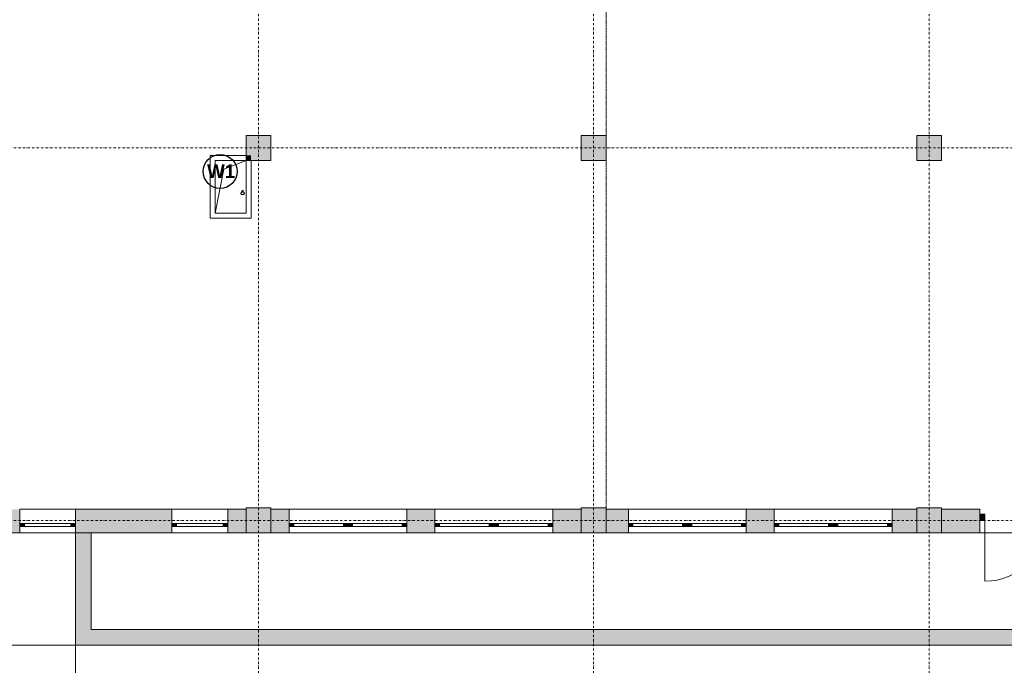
# Model space of a CAD drawing. Header units: centimetres. Extents: x -1589 to 108054, y -205274 to 31709.
# Tile 135 of 256: x 1534 to 3120, y 20163 to 21203. Entities that reach past the tile are written whole.
import ezdxf

# ---------------------------------------------------------------- set-up
doc = ezdxf.new("R2010")
doc.units = ezdxf.units.CM
doc.header["$LTSCALE"] = 0.01
doc.header["$MEASUREMENT"] = 0
for name, pattern in [('Krawędzie ukryte', [27, 20, -7]), ('Kropki i Kreski', [72, 36, -18, 0, -18]), ('Wipeout_Contour', [100, 0, -100])]:
    doc.linetypes.add(name, pattern=pattern)
for name, color, linetype in [('0_Teren', 7, 'Continuous'), ('2_stropy.ISTN', 7, 'Continuous'), ('2_słupy.ISTN', 7, 'Continuous'), ('2_umeblowanie.ISTN', 7, 'Continuous'), ('2_ściany zewnętrzne.ISTN', 7, 'Continuous'), ('3_linii 2D .K_IR', 7, 'Continuous'), ('4_osie.ISTN', 7, 'Continuous')]:
    doc.layers.add(name, color=color, linetype=linetype)
doc.layers.add('Parter Budynek 1__Opis', color=8, linetype='Continuous', lineweight=5)
doc.layers.add('PODKŁAD', color=8, linetype='Continuous', lineweight=5)
doc.linetypes.add('ZIGZAG', pattern='A,0.0001,-0.2,[131,ltypeshp.shx,S=0.2,R=0,X=-0.2,Y=0],-0.4,[131,ltypeshp.shx,S=0.2,R=180,X=0.2,Y=0],-0.2', length=0.8001)

msp = doc.modelspace()

# ---------------------------------------------------------------- hatches: boundary and pattern name
at = {"layer": '2_ściany zewnętrzne.ISTN', "linetype": 'Continuous', "lineweight": 5}
for points in [[(1398.63417, 20414.47927), (1398.63417, 20376.47927), (1533.63417, 20376.47927), (1533.63417, 20414.47927)], [(1623.63417, 20376.47927), (1778.89403, 20376.47927), (1778.89403, 20414.47927), (1623.63417, 20414.47927)], [(1868.89402, 20376.47927), (1898.63418, 20376.47927), (1898.63418, 20414.47927), (1868.89402, 20414.47927)], [(1938.63417, 20376.47927), (1967.74216, 20376.47927), (1967.74216, 20414.47927), (1938.63417, 20414.47928)], [(2157.74216, 20376.47927), (2202.82766, 20376.47927), (2202.82766, 20414.47927), (2157.74216, 20414.47927)], [(2392.82767, 20376.47927), (2438.63418, 20376.47927), (2438.63418, 20414.47928), (2392.82767, 20414.47927)], [(2478.63418, 20414.47928), (2478.63418, 20376.47927), (2514.54496, 20376.47927), (2514.54496, 20414.47927)], [(2704.54496, 20376.47927), (2749.63046, 20376.47927), (2749.63046, 20414.47928), (2704.54496, 20414.47927)], [(2939.63047, 20376.47927), (2979.33141, 20376.47927), (2979.33141, 20414.47928), (2939.63047, 20414.47928)], [(3019.3314, 20414.47928), (3019.3314, 20376.47927), (3081.08393, 20376.47927), (3081.08393, 20414.47927)], [(1533.63417, 20386.47927), (1541.13417, 20386.47927), (1541.13417, 20391.47927), (1533.63417, 20391.47927)], [(1623.63417, 20391.47927), (1616.13417, 20391.47927), (1616.13417, 20386.47927), (1623.63417, 20386.47927)], [(1778.89403, 20386.47927), (1786.39403, 20386.47927), (1786.39403, 20391.47927), (1778.89403, 20391.47927)], [(1868.89403, 20391.47927), (1861.39403, 20391.47927), (1861.39403, 20386.47927), (1868.89403, 20386.47927)], [(1967.74216, 20391.47927), (1967.74216, 20386.47927), (1975.24216, 20386.47927), (1975.24216, 20391.47927)], [(2062.74216, 20386.47927), (2062.74216, 20391.47927), (2055.24216, 20391.47927), (2055.24216, 20386.47927)], [(2062.74216, 20391.47927), (2062.74216, 20386.47927), (2070.24216, 20386.47927), (2070.24216, 20391.47927)], [(2157.74216, 20386.47927), (2157.74216, 20391.47927), (2150.24216, 20391.47927), (2150.24216, 20386.47927)], [(2202.82766, 20391.47927), (2202.82766, 20386.47927), (2210.32766, 20386.47927), (2210.32766, 20391.47927)], [(2297.82766, 20386.47927), (2297.82766, 20391.47927), (2290.32766, 20391.47927), (2290.32766, 20386.47927)], [(2297.82766, 20391.47927), (2297.82766, 20386.47927), (2305.32766, 20386.47927), (2305.32766, 20391.47927)], [(2392.82766, 20386.47927), (2392.82766, 20391.47927), (2385.32766, 20391.47927), (2385.32766, 20386.47927)], [(2514.54496, 20391.47927), (2514.54496, 20386.47927), (2522.04496, 20386.47927), (2522.04496, 20391.47927)], [(2609.54496, 20386.47927), (2609.54496, 20391.47927), (2602.04496, 20391.47927), (2602.04496, 20386.47927)], [(2609.54496, 20391.47927), (2609.54496, 20386.47927), (2617.04496, 20386.47927), (2617.04496, 20391.47927)], [(2704.54496, 20386.47927), (2704.54496, 20391.47927), (2697.04496, 20391.47927), (2697.04496, 20386.47927)], [(2749.63047, 20391.47927), (2749.63047, 20386.47927), (2757.13047, 20386.47927), (2757.13047, 20391.47927)], [(2844.63047, 20386.47927), (2844.63047, 20391.47927), (2837.13047, 20391.47927), (2837.13047, 20386.47927)], [(2844.63047, 20391.47927), (2844.63047, 20386.47927), (2852.13047, 20386.47927), (2852.13047, 20391.47927)], [(2939.63047, 20386.47927), (2939.63047, 20391.47927), (2932.13047, 20391.47927), (2932.13047, 20386.47927)], [(3081.08393, 20396.47927), (3089.08393, 20396.47927), (3089.08393, 20406.47927), (3081.08393, 20406.47927)], [(1648.63417, 20220.47927), (1648.63417, 20376.47927), (1623.63417, 20376.47927), (1623.63417, 20220.47927)], [(1648.63417, 20220.47927), (1623.63417, 20220.47927), (1623.63417, 20195.47927)], [(1648.63417, 20220.47927), (1623.63417, 20195.47927), (1648.63417, 20195.47927)], [(1648.63417, 20195.47927), (2867.63717, 20195.47927), (2867.63717, 20220.47927), (1648.63417, 20220.47927)], [(2867.63717, 20195.47927), (3424.93197, 20195.47927), (3424.93197, 20220.47927), (2867.63717, 20220.47927)]]:
    msp.add_hatch(color=8, dxfattribs=at).paths.add_polyline_path(points)

# ---------------------------------------------------------------- linework, layer by layer
at = {"layer": '0_Teren', "color": 8, "linetype": 'Continuous', "lineweight": 5, "flags": 128}
for points in [[(790.56276, 20376.47927), (1623.63417, 20376.47927)], [(1623.63417, 20376.47927), (1623.63417, 20195.47927)], [(795.38545, 20195.47927), (1623.63417, 20195.47927)], [(1623.63417, 20195.47927), (795.38545, 20195.47927)], [(795.38557, 20195.47462), (1623.63417, 20195.47462)], [(1623.63222, 19088.73512), (1623.63222, 20195.47927)], [(1623.63222, 20195.47927), (3424.93003, 20195.47927), (3558.63221, 20195.47927)], [(1623.63417, 20195.47927), (1623.63417, 19088.73512)], [(1623.63417, 20195.47927), (1623.63417, 20195.47462)]]:
    msp.add_lwpolyline(points, dxfattribs=at)
at = {"layer": '2_stropy.ISTN', "color": 8, "linetype": 'Continuous', "lineweight": 5, "flags": 128}
msp.add_lwpolyline([(1648.6195, 20376.47927), (1648.63417, 20220.47927), (3224.93197, 20220.47927), (3224.93197, 20376.47927)], close=True, dxfattribs=at)
at = {"layer": '2_ściany zewnętrzne.ISTN', "color": 8, "linetype": 'Continuous', "lineweight": 5}
for p, q in [((1533.63417, 20391.47927), (1533.63417, 20414.47927)), ((1533.63417, 20414.47927), (1623.63417, 20414.47927)), ((1533.63417, 20391.47927), (1533.63417, 20414.47927)), ((1623.63417, 20391.47927), (1623.63417, 20414.47927)), ((1623.63417, 20391.47927), (1623.63417, 20414.47927)), ((1778.89403, 20391.47927), (1778.89403, 20414.47927)), ((1778.89403, 20414.47927), (1868.89403, 20414.47927)), ((1778.89403, 20391.47927), (1778.89403, 20414.47927)), ((1868.89403, 20391.47927), (1868.89403, 20414.47927)), ((1868.89403, 20391.47927), (1868.89403, 20414.47927)), ((1967.74216, 20391.47927), (1967.74216, 20414.47927)), ((2157.74216, 20414.47927), (1967.74216, 20414.47927)), ((1967.74216, 20391.47927), (1967.74216, 20414.47927)), ((2157.74216, 20391.47927), (2157.74216, 20414.47927)), ((2157.74216, 20391.47927), (2157.74216, 20414.47927)), ((2202.82766, 20391.47927), (2202.82766, 20414.47927)), ((2392.82766, 20414.47927), (2202.82766, 20414.47927)), ((2202.82766, 20391.47927), (2202.82766, 20414.47927)), ((2392.82766, 20391.47927), (2392.82766, 20414.47927)), ((2392.82766, 20391.47927), (2392.82766, 20414.47927)), ((2514.54496, 20391.47927), (2514.54496, 20414.47927)), ((2704.54496, 20414.47927), (2514.54496, 20414.47927)), ((2514.54496, 20391.47927), (2514.54496, 20414.47927)), ((2704.54496, 20391.47927), (2704.54496, 20414.47927)), ((2704.54496, 20391.47927), (2704.54496, 20414.47927)), ((2749.63047, 20391.47927), (2749.63047, 20414.47927)), ((2939.63047, 20414.47927), (2749.63047, 20414.47927)), ((2749.63047, 20391.47927), (2749.63047, 20414.47927)), ((2939.63047, 20391.47927), (2939.63047, 20414.47927)), ((2939.63047, 20391.47927), (2939.63047, 20414.47927)), ((3081.08393, 20406.47927), (3081.08393, 20414.47927)), ((3081.08393, 20406.47927), (3081.08393, 20414.47927)), ((1533.63417, 20386.47927), (1533.63417, 20391.47927)), ((1541.13417, 20391.47927), (1533.63417, 20391.47927)), ((1533.63417, 20386.47927), (1533.63417, 20391.47927)), ((1533.63417, 20386.47927), (1533.63417, 20391.47927)), ((1541.13417, 20386.47927), (1541.13417, 20391.47927)), ((1616.13417, 20391.47927), (1541.13417, 20391.47927)), ((1623.63417, 20391.47927), (1616.13417, 20391.47927)), ((1616.13417, 20391.47927), (1616.13417, 20386.47927)), ((1623.63417, 20386.47927), (1623.63417, 20391.47927)), ((1623.63417, 20386.47927), (1623.63417, 20391.47927)), ((1623.63417, 20386.47927), (1623.63417, 20391.47927)), ((1778.89403, 20386.47927), (1778.89403, 20391.47927)), ((1786.39403, 20391.47927), (1778.89403, 20391.47927)), ((1778.89403, 20386.47927), (1778.89403, 20391.47927)), ((1778.89403, 20386.47927), (1778.89403, 20391.47927)), ((1786.39403, 20386.47927), (1786.39403, 20391.47927)), ((1861.39403, 20391.47927), (1786.39403, 20391.47927)), ((1868.89403, 20391.47927), (1861.39403, 20391.47927)), ((1861.39403, 20391.47927), (1861.39403, 20386.47927)), ((1868.89403, 20386.47927), (1868.89403, 20391.47927)), ((1868.89403, 20386.47927), (1868.89403, 20391.47927)), ((1868.89403, 20386.47927), (1868.89403, 20391.47927)), ((1967.74216, 20386.47927), (1967.74216, 20391.47927)), ((1967.74216, 20391.47927), (1975.24216, 20391.47927)), ((1967.74216, 20386.47927), (1967.74216, 20391.47927)), ((1967.74216, 20386.47927), (1967.74216, 20391.47927)), ((1975.24216, 20391.47927), (1975.24216, 20386.47927)), ((1975.24216, 20391.47927), (2055.24216, 20391.47927)), ((2055.24216, 20386.47927), (2055.24216, 20391.47927)), ((2055.24216, 20391.47927), (2062.74216, 20391.47927)), ((2062.74216, 20391.47927), (2070.24216, 20391.47927)), ((2070.24216, 20391.47927), (2070.24216, 20386.47927)), ((2070.24216, 20391.47927), (2150.24216, 20391.47927)), ((2150.24216, 20386.47927), (2150.24216, 20391.47927)), ((2150.24216, 20391.47927), (2157.74216, 20391.47927)), ((2157.74216, 20386.47927), (2157.74216, 20391.47927)), ((2157.74216, 20386.47927), (2157.74216, 20391.47927)), ((2157.74216, 20386.47927), (2157.74216, 20391.47927)), ((2202.82766, 20386.47927), (2202.82766, 20391.47927)), ((2202.82766, 20391.47927), (2210.32766, 20391.47927)), ((2202.82766, 20386.47927), (2202.82766, 20391.47927)), ((2202.82766, 20386.47927), (2202.82766, 20391.47927)), ((2210.32766, 20391.47927), (2210.32766, 20386.47927)), ((2210.32766, 20391.47927), (2290.32766, 20391.47927)), ((2290.32766, 20386.47927), (2290.32766, 20391.47927)), ((2290.32766, 20391.47927), (2297.82766, 20391.47927)), ((2297.82766, 20391.47927), (2305.32766, 20391.47927)), ((2305.32766, 20391.47927), (2305.32766, 20386.47927)), ((2305.32766, 20391.47927), (2385.32766, 20391.47927)), ((2385.32766, 20386.47927), (2385.32766, 20391.47927)), ((2385.32766, 20391.47927), (2392.82766, 20391.47927)), ((2392.82766, 20386.47927), (2392.82766, 20391.47927)), ((2392.82766, 20386.47927), (2392.82766, 20391.47927)), ((2392.82766, 20386.47927), (2392.82766, 20391.47927)), ((2514.54496, 20386.47927), (2514.54496, 20391.47927)), ((2514.54496, 20391.47927), (2522.04496, 20391.47927)), ((2514.54496, 20386.47927), (2514.54496, 20391.47927)), ((2514.54496, 20386.47927), (2514.54496, 20391.47927)), ((2522.04496, 20391.47927), (2522.04496, 20386.47927)), ((2522.04496, 20391.47927), (2602.04496, 20391.47927)), ((2602.04496, 20386.47927), (2602.04496, 20391.47927)), ((2602.04496, 20391.47927), (2609.54496, 20391.47927)), ((2609.54496, 20391.47927), (2617.04496, 20391.47927)), ((2617.04496, 20391.47927), (2617.04496, 20386.47927)), ((2617.04496, 20391.47927), (2697.04496, 20391.47927)), ((2697.04496, 20386.47927), (2697.04496, 20391.47927)), ((2697.04496, 20391.47927), (2704.54496, 20391.47927)), ((2704.54496, 20386.47927), (2704.54496, 20391.47927)), ((2704.54496, 20386.47927), (2704.54496, 20391.47927)), ((2704.54496, 20386.47927), (2704.54496, 20391.47927)), ((2749.63047, 20386.47927), (2749.63047, 20391.47927)), ((2749.63047, 20391.47927), (2757.13047, 20391.47927)), ((2749.63047, 20386.47927), (2749.63047, 20391.47927)), ((2749.63047, 20386.47927), (2749.63047, 20391.47927)), ((2757.13047, 20391.47927), (2757.13047, 20386.47927)), ((2757.13047, 20391.47927), (2837.13047, 20391.47927)), ((2837.13047, 20386.47927), (2837.13047, 20391.47927)), ((2837.13047, 20391.47927), (2844.63047, 20391.47927)), ((2844.63047, 20391.47927), (2852.13047, 20391.47927)), ((2852.13047, 20391.47927), (2852.13047, 20386.47927)), ((2852.13047, 20391.47927), (2932.13047, 20391.47927)), ((2932.13047, 20386.47927), (2932.13047, 20391.47927)), ((2932.13047, 20391.47927), (2939.63047, 20391.47927)), ((2939.63047, 20386.47927), (2939.63047, 20391.47927)), ((2939.63047, 20386.47927), (2939.63047, 20391.47927)), ((2939.63047, 20386.47927), (2939.63047, 20391.47927)), ((3081.08393, 20396.47927), (3081.08393, 20406.47927)), ((3089.08393, 20406.47927), (3081.08393, 20406.47927)), ((3081.08393, 20406.47927), (3081.08393, 20396.47927)), ((3081.08393, 20396.47927), (3081.08393, 20406.47927)), ((3081.08393, 20396.47927), (3081.08393, 20406.47927)), ((3081.08393, 20376.47927), (3081.08393, 20396.47927)), ((3081.08393, 20396.47927), (3089.08393, 20396.47927)), ((3081.08393, 20376.47927), (3081.08393, 20396.47927)), ((3089.08393, 20396.47927), (3089.08393, 20406.47927)), ((3089.08393, 20396.47927), (3089.08393, 20298.47927)), ((1533.63417, 20376.47927), (1533.63417, 20386.47927)), ((1533.63417, 20386.47927), (1541.13417, 20386.47927)), ((1533.63417, 20376.47927), (1533.63417, 20386.47927)), ((1533.63417, 20376.47927), (1623.63417, 20376.47927)), ((1541.13417, 20386.47927), (1616.13417, 20386.47927)), ((1616.13417, 20386.47927), (1623.63417, 20386.47927)), ((1623.63417, 20376.47927), (1623.63417, 20386.47927)), ((1623.63417, 20376.47927), (1623.63417, 20386.47927)), ((1778.89403, 20376.47927), (1778.89403, 20386.47927)), ((1778.89403, 20386.47927), (1786.39403, 20386.47927)), ((1778.89403, 20376.47927), (1778.89403, 20386.47927)), ((1778.89403, 20376.47927), (1868.89403, 20376.47927)), ((1786.39403, 20386.47927), (1861.39403, 20386.47927)), ((1861.39403, 20386.47927), (1868.89403, 20386.47927)), ((1868.89403, 20376.47927), (1868.89403, 20386.47927)), ((1868.89403, 20376.47927), (1868.89403, 20386.47927)), ((1967.74216, 20376.47927), (1967.74216, 20386.47927)), ((1975.24216, 20386.47927), (1967.74216, 20386.47927)), ((1967.74216, 20376.47927), (1967.74216, 20386.47927)), ((2157.74216, 20376.47927), (1967.74216, 20376.47927)), ((2055.24216, 20386.47927), (1975.24216, 20386.47927)), ((2062.74216, 20386.47927), (2055.24216, 20386.47927)), ((2070.24216, 20386.47927), (2062.74216, 20386.47927)), ((2150.24216, 20386.47927), (2070.24216, 20386.47927)), ((2157.74216, 20386.47927), (2150.24216, 20386.47927)), ((2157.74216, 20376.47927), (2157.74216, 20386.47927)), ((2157.74216, 20376.47927), (2157.74216, 20386.47927)), ((2202.82766, 20376.47927), (2202.82766, 20386.47927)), ((2210.32766, 20386.47927), (2202.82766, 20386.47927)), ((2202.82766, 20376.47927), (2202.82766, 20386.47927)), ((2392.82766, 20376.47927), (2202.82766, 20376.47927)), ((2290.32766, 20386.47927), (2210.32766, 20386.47927)), ((2297.82766, 20386.47927), (2290.32766, 20386.47927)), ((2305.32766, 20386.47927), (2297.82766, 20386.47927)), ((2385.32766, 20386.47927), (2305.32766, 20386.47927)), ((2392.82766, 20386.47927), (2385.32766, 20386.47927)), ((2392.82766, 20376.47927), (2392.82766, 20386.47927)), ((2392.82766, 20376.47927), (2392.82766, 20386.47927)), ((2514.54496, 20376.47927), (2514.54496, 20386.47927)), ((2522.04496, 20386.47927), (2514.54496, 20386.47927)), ((2514.54496, 20376.47927), (2514.54496, 20386.47927)), ((2704.54496, 20376.47927), (2514.54496, 20376.47927)), ((2602.04496, 20386.47927), (2522.04496, 20386.47927)), ((2609.54496, 20386.47927), (2602.04496, 20386.47927)), ((2617.04496, 20386.47927), (2609.54496, 20386.47927)), ((2697.04496, 20386.47927), (2617.04496, 20386.47927)), ((2704.54496, 20386.47927), (2697.04496, 20386.47927)), ((2704.54496, 20376.47927), (2704.54496, 20386.47927)), ((2704.54496, 20376.47927), (2704.54496, 20386.47927)), ((2749.63047, 20376.47927), (2749.63047, 20386.47927)), ((2757.13047, 20386.47927), (2749.63047, 20386.47927)), ((2749.63047, 20376.47927), (2749.63047, 20386.47927)), ((2939.63047, 20376.47927), (2749.63047, 20376.47927)), ((2837.13047, 20386.47927), (2757.13047, 20386.47927)), ((2844.63047, 20386.47927), (2837.13047, 20386.47927)), ((2852.13047, 20386.47927), (2844.63047, 20386.47927)), ((2932.13047, 20386.47927), (2852.13047, 20386.47927)), ((2939.63047, 20386.47927), (2932.13047, 20386.47927)), ((2939.63047, 20376.47927), (2939.63047, 20386.47927)), ((2939.63047, 20376.47927), (2939.63047, 20386.47927))]:
    msp.add_line(p, q, dxfattribs=at)
at = {"layer": '2_ściany zewnętrzne.ISTN', "color": 8, "linetype": 'Continuous', "lineweight": 5, "flags": 128}
for points in [[(1778.89403, 20414.47927), (1623.63417, 20414.47927)], [(1898.63417, 20414.47927), (1868.89403, 20414.47927)], [(1967.74216, 20414.47927), (1938.63417, 20414.47927)], [(2202.82766, 20414.47927), (2157.74216, 20414.47927)], [(2438.63417, 20414.47927), (2392.82766, 20414.47927)], [(2514.54496, 20414.47927), (2478.63417, 20414.47927)], [(2749.63047, 20414.47927), (2704.54496, 20414.47927)], [(2979.3314, 20414.47927), (2939.63047, 20414.47927)], [(3081.08393, 20414.47927), (3019.3314, 20414.47927)], [(1398.63417, 20376.47927), (1533.63417, 20376.47927)], [(1623.63417, 20376.47927), (1778.89403, 20376.47927)], [(1623.63417, 20376.47927), (1623.63417, 20195.47927)], [(1648.63417, 20376.47927), (1623.63417, 20376.47927)], [(1648.63417, 20220.47927), (1648.63417, 20376.47927)], [(1868.89403, 20376.47927), (1898.63417, 20376.47927)], [(1938.63417, 20376.47927), (1967.74216, 20376.47927)], [(2157.74216, 20376.47927), (2202.82766, 20376.47927)], [(2392.82766, 20376.47927), (2438.63417, 20376.47927)], [(2478.63417, 20376.47927), (2514.54496, 20376.47927)], [(2704.54496, 20376.47927), (2749.63047, 20376.47927)], [(2939.63047, 20376.47927), (2979.3314, 20376.47927)], [(3019.3314, 20376.47927), (3081.08393, 20376.47927)], [(2867.63717, 20220.47927), (1648.63417, 20220.47927)], [(3424.93197, 20220.47927), (2867.63717, 20220.47927)], [(1623.63417, 20195.47927), (1648.63417, 20195.47927)], [(1648.63417, 20195.47927), (2867.63717, 20195.47927)], [(2867.63717, 20195.47927), (3424.93197, 20195.47927)]]:
    msp.add_lwpolyline(points, dxfattribs=at)
at = {"layer": '2_ściany zewnętrzne.ISTN', "color": 8, "linetype": 'Continuous', "lineweight": 5}
msp.add_arc((3089.08393, 20396.47927), 98, 270, 0, dxfattribs=at)

# ---------------------------------------------------------------- wipeouts: each hides what was drawn before it
at = {"color": 8, "linetype": 'Wipeout_Contour', "lineweight": 5, "ltscale": 9877.397745}
msp.add_wipeout([(2438.63417, 20976.47927), (2478.63417, 20976.47927), (2478.63417, 21016.47927), (2438.63417, 21016.47927)], dxfattribs=at).dxf.layer = '2_słupy.ISTN'
at = {"color": 8, "linetype": 'Wipeout_Contour', "lineweight": 5, "ltscale": 12032.484594}
msp.add_wipeout([(2979.3314, 20976.47927), (3019.3314, 20976.47927), (3019.3314, 21016.47927), (2979.3314, 21016.47927)], dxfattribs=at).dxf.layer = '2_słupy.ISTN'
at = {"color": 8, "linetype": 'Wipeout_Contour', "lineweight": 5, "ltscale": 5585.353641}
msp.add_wipeout([(1840.63417, 20984.47927), (1848.63417, 20976.47927), (1848.63417, 20984.47927)], dxfattribs=at).dxf.layer = '2_ściany zewnętrzne.ISTN'
at = {"color": 8, "linetype": 'Wipeout_Contour', "lineweight": 5, "ltscale": 5621.719385}
msp.add_wipeout([(1848.63417, 20891.53309), (1840.63417, 20891.53309), (1840.63417, 20883.53309)], dxfattribs=at).dxf.layer = '2_ściany zewnętrzne.ISTN'
at = {"color": 8, "linetype": 'Wipeout_Contour', "lineweight": 5, "ltscale": 5794.547881}
msp.add_wipeout([(1898.63417, 20891.53309), (1898.63417, 20883.53309), (1906.63417, 20883.53309)], dxfattribs=at).dxf.layer = '2_ściany zewnętrzne.ISTN'

# ---------------------------------------------------------------- next in the draw order: hatches: boundary and pattern name
at = {"layer": '2_słupy.ISTN', "linetype": 'Continuous', "lineweight": 5}
for points in [[(2438.63417, 20976.47927), (2478.63417, 20976.47927), (2478.63417, 21016.47927), (2438.63417, 21016.47927)], [(2979.3314, 20976.47927), (3019.3314, 20976.47927), (3019.3314, 21016.47927), (2979.3314, 21016.47927)]]:
    msp.add_hatch(color=8, dxfattribs=at).paths.add_polyline_path(points)

# ---------------------------------------------------------------- next in the draw order: linework, layer by layer
at = {"layer": '2_słupy.ISTN', "color": 8, "linetype": 'Continuous', "lineweight": 5, "flags": 128}
for points in [[(2438.63417, 20976.47927), (2478.63417, 20976.47927), (2478.63417, 21016.47927), (2438.63417, 21016.47927)], [(2438.63417, 20976.47927), (2478.63417, 20976.47927), (2478.63417, 21016.47927), (2438.63417, 21016.47927)], [(2979.3314, 20976.47927), (3019.3314, 20976.47927), (3019.3314, 21016.47927), (2979.3314, 21016.47927)], [(2979.3314, 20976.47927), (3019.3314, 20976.47927), (3019.3314, 21016.47927), (2979.3314, 21016.47927)]]:
    msp.add_lwpolyline(points, close=True, dxfattribs=at)

# ---------------------------------------------------------------- next in the draw order: wipeouts: each hides what was drawn before it
at = {"color": 8, "linetype": 'Wipeout_Contour', "lineweight": 5, "ltscale": 8360.542498}
msp.add_wipeout([(1898.63417, 20376.47927), (1938.63417, 20376.47927), (1938.63417, 20416.47927), (1898.63417, 20416.47927)], dxfattribs=at).dxf.layer = '2_słupy.ISTN'
at = {"color": 8, "linetype": 'Wipeout_Contour', "lineweight": 5, "ltscale": 10378.739331}
msp.add_wipeout([(2438.63417, 20376.47927), (2478.63417, 20376.47927), (2478.63417, 20416.47927), (2438.63417, 20416.47927)], dxfattribs=at).dxf.layer = '2_słupy.ISTN'
at = {"color": 8, "linetype": 'Wipeout_Contour', "lineweight": 5, "ltscale": 12447.325439}
msp.add_wipeout([(2979.3314, 20376.47927), (3019.3314, 20376.47927), (3019.3314, 20416.47927), (2979.3314, 20416.47927)], dxfattribs=at).dxf.layer = '2_słupy.ISTN'
at = {"color": 8, "linetype": 'Wipeout_Contour', "lineweight": 5, "ltscale": 7558.324772}
msp.add_wipeout([(1898.63417, 20984.47927), (1848.63417, 20984.47927), (1848.63417, 20976.47927), (1898.63417, 20976.47927)], dxfattribs=at).dxf.layer = '2_ściany zewnętrzne.ISTN'

# ---------------------------------------------------------------- next in the draw order: hatches: boundary and pattern name
at = {"layer": '2_słupy.ISTN', "linetype": 'Continuous', "lineweight": 5}
for points in [[(1898.63417, 20414.47927), (1938.63417, 20414.47927), (1938.63417, 20416.47927), (1898.63417, 20416.47927)], [(1938.63417, 20414.47927), (1898.63417, 20414.47927), (1898.63417, 20376.47927), (1938.63417, 20376.47927)], [(2438.63417, 20414.47927), (2478.63417, 20414.47927), (2478.63417, 20416.47927), (2438.63417, 20416.47927)], [(2478.63417, 20414.47927), (2438.63417, 20414.47927), (2438.63417, 20376.47927), (2478.63417, 20376.47927)], [(2979.3314, 20414.47927), (3019.3314, 20414.47927), (3019.3314, 20416.47927), (2979.3314, 20416.47927)], [(3019.3314, 20414.47927), (2979.3314, 20414.47927), (2979.3314, 20376.47927), (3019.3314, 20376.47927)]]:
    msp.add_hatch(color=8, dxfattribs=at).paths.add_polyline_path(points)

# ---------------------------------------------------------------- next in the draw order: linework, layer by layer
at = {"layer": '2_słupy.ISTN', "color": 8, "linetype": 'Continuous', "lineweight": 5, "flags": 128}
for points in [[(1898.63417, 20376.47927), (1938.63417, 20376.47927), (1938.63417, 20416.47927), (1898.63417, 20416.47927)], [(2438.63417, 20376.47927), (2478.63417, 20376.47927), (2478.63417, 20416.47927), (2438.63417, 20416.47927)], [(2979.3314, 20376.47927), (3019.3314, 20376.47927), (3019.3314, 20416.47927), (2979.3314, 20416.47927)]]:
    msp.add_lwpolyline(points, close=True, dxfattribs=at)
for points in [[(1938.63417, 20414.47927), (1938.63417, 20416.47927), (1898.63417, 20416.47927), (1898.63417, 20414.47927)], [(2478.63417, 20414.47927), (2478.63417, 20416.47927), (2438.63417, 20416.47927), (2438.63417, 20414.47927)], [(3019.3314, 20414.47927), (3019.3314, 20416.47927), (2979.3314, 20416.47927), (2979.3314, 20414.47927)], [(1898.63417, 20376.47927), (1938.63417, 20376.47927)], [(2438.63417, 20376.47927), (2478.63417, 20376.47927)], [(2979.3314, 20376.47927), (3019.3314, 20376.47927)]]:
    msp.add_lwpolyline(points, dxfattribs=at)
at = {"layer": '2_umeblowanie.ISTN', "color": 8, "linetype": 'Krawędzie ukryte', "lineweight": 5}
msp.add_lwpolyline([(2478.63417, 22783.29585), (2478.63417, 20416.12956)], dxfattribs=at)
at = {"layer": '2_ściany zewnętrzne.ISTN', "color": 8, "linetype": 'Continuous', "lineweight": 5, "flags": 128}
for points in [[(1898.63417, 20984.47927), (1840.63417, 20984.47927)], [(1848.63417, 20976.47927), (1898.63417, 20976.47927)]]:
    msp.add_lwpolyline(points, dxfattribs=at)
at = {"layer": '4_osie.ISTN', "color": 7, "linetype": 'Kropki i Kreski', "lineweight": 0, "ltscale": 10}
for p, q in [((2458.63417, 19902.02612), (2458.63417, 23622.03555)), ((2999.3314, 19902.02612), (2999.3314, 23622.03555)), ((3732.51489, 20396.47927), (-339.90098, 20396.47927))]:
    msp.add_line(p, q, dxfattribs=at)

# ---------------------------------------------------------------- next in the draw order: wipeouts: each hides what was drawn before it
at = {"color": 8, "linetype": 'Wipeout_Contour', "lineweight": 5, "ltscale": 5579.599097}
msp.add_wipeout([(1840.63417, 20976.47927), (1848.63417, 20976.47927), (1840.63417, 20984.47927)], dxfattribs=at).dxf.layer = '2_ściany zewnętrzne.ISTN'

# ---------------------------------------------------------------- next in the draw order: linework, layer by layer
at = {"layer": '2_ściany zewnętrzne.ISTN', "color": 8, "linetype": 'Continuous', "lineweight": 5, "flags": 128}
msp.add_lwpolyline([(1840.63417, 20984.47927), (1840.63417, 20976.47927)], dxfattribs=at)

# ---------------------------------------------------------------- next in the draw order: wipeouts: each hides what was drawn before it
at = {"color": 8, "linetype": 'Wipeout_Contour', "lineweight": 5, "ltscale": 7471.918993}
msp.add_wipeout([(1840.63417, 20976.47927), (1840.63417, 20891.53309), (1848.63417, 20891.53309), (1848.63417, 20976.47927)], dxfattribs=at).dxf.layer = '2_ściany zewnętrzne.ISTN'

# ---------------------------------------------------------------- next in the draw order: linework, layer by layer
at = {"layer": '2_ściany zewnętrzne.ISTN', "color": 8, "linetype": 'Continuous', "lineweight": 5, "flags": 128}
for points in [[(1840.63417, 20976.47927), (1840.63417, 20883.53309)], [(1848.63417, 20891.53309), (1848.63417, 20976.47927)]]:
    msp.add_lwpolyline(points, dxfattribs=at)
at = {"layer": 'PODKŁAD', "color": 62, "lineweight": 30}
msp.add_circle((1856.60207, 20958.73921), 27.30077, dxfattribs=at)

# ---------------------------------------------------------------- next in the draw order: texts
at = {"layer": 'Parter Budynek 1__Opis', "color": 7, "lineweight": 18, "insert": (1835.70065, 20948.36824), "char_height": 21.5712, "width": 42.84096, "attachment_point": 7, "rotation": 0.00132567}
msp.add_mtext('{\\fArial|b1|i0|c238|p34;W1}', dxfattribs=at)

# ---------------------------------------------------------------- next in the draw order: wipeouts: each hides what was drawn before it
at = {"color": 8, "linetype": 'Wipeout_Contour', "lineweight": 5, "ltscale": 5630.226288}
msp.add_wipeout([(1848.63417, 20891.53309), (1840.63417, 20883.53309), (1848.63417, 20883.53309)], dxfattribs=at).dxf.layer = '2_ściany zewnętrzne.ISTN'

# ---------------------------------------------------------------- next in the draw order: linework, layer by layer
at = {"layer": '2_ściany zewnętrzne.ISTN', "color": 8, "linetype": 'Continuous', "lineweight": 5, "flags": 128}
msp.add_lwpolyline([(1840.63417, 20883.53309), (1848.63417, 20883.53309)], dxfattribs=at)

# ---------------------------------------------------------------- next in the draw order: wipeouts: each hides what was drawn before it
at = {"color": 8, "linetype": 'Wipeout_Contour', "lineweight": 5, "ltscale": 7615.451265}
msp.add_wipeout([(1848.63417, 20883.53309), (1898.63417, 20883.53309), (1898.63417, 20891.53309), (1848.63417, 20891.53309)], dxfattribs=at).dxf.layer = '2_ściany zewnętrzne.ISTN'

# ---------------------------------------------------------------- next in the draw order: linework, layer by layer
at = {"layer": '2_ściany zewnętrzne.ISTN', "color": 8, "linetype": 'Continuous', "lineweight": 5, "flags": 128}
for points in [[(1898.63417, 20891.53309), (1848.63417, 20891.53309)], [(1848.63417, 20883.53309), (1906.63417, 20883.53309)]]:
    msp.add_lwpolyline(points, dxfattribs=at)

# ---------------------------------------------------------------- next in the draw order: wipeouts: each hides what was drawn before it
at = {"color": 8, "linetype": 'Wipeout_Contour', "lineweight": 5, "ltscale": 5799.866486}
msp.add_wipeout([(1906.63417, 20891.53309), (1898.63417, 20891.53309), (1906.63417, 20883.53309)], dxfattribs=at).dxf.layer = '2_ściany zewnętrzne.ISTN'

# ---------------------------------------------------------------- next in the draw order: linework, layer by layer
at = {"layer": '2_ściany zewnętrzne.ISTN', "color": 8, "linetype": 'Continuous', "lineweight": 5, "flags": 128}
msp.add_lwpolyline([(1906.63417, 20883.53309), (1906.63417, 20891.53309)], dxfattribs=at)

# ---------------------------------------------------------------- next in the draw order: wipeouts: each hides what was drawn before it
at = {"color": 8, "linetype": 'Wipeout_Contour', "lineweight": 5, "ltscale": 7701.108748}
msp.add_wipeout([(1906.63417, 20891.53309), (1906.63417, 20976.47927), (1898.63417, 20976.47927), (1898.63417, 20891.53309)], dxfattribs=at).dxf.layer = '2_ściany zewnętrzne.ISTN'

# ---------------------------------------------------------------- next in the draw order: linework, layer by layer
at = {"color": 5, "lineweight": 30}
msp.add_circle((1892.852, 20923.31049), 2.5, dxfattribs=at)
at = {"color": 1, "linetype": 'ZIGZAG', "lineweight": 15, "ltscale": 10}
msp.add_circle((1892.852, 20927.08216), 1, dxfattribs=at)
at = {"layer": '2_ściany zewnętrzne.ISTN', "color": 8, "linetype": 'Continuous', "lineweight": 5, "flags": 128}
for points in [[(1898.63417, 20976.47927), (1898.63417, 20891.53309)], [(1906.63417, 20891.53309), (1906.63417, 20976.47927)]]:
    msp.add_lwpolyline(points, dxfattribs=at)

# ---------------------------------------------------------------- next in the draw order: wipeouts: each hides what was drawn before it
at = {"color": 8, "linetype": 'Wipeout_Contour', "lineweight": 5, "ltscale": 7729.385756}
msp.add_wipeout([(1898.63417, 20976.47927), (1938.63417, 20976.47927), (1938.63417, 21016.47927), (1898.63417, 21016.47927)], dxfattribs=at).dxf.layer = '2_słupy.ISTN'

# ---------------------------------------------------------------- next in the draw order: hatches: boundary and pattern name
at = {"layer": '2_słupy.ISTN', "linetype": 'Continuous', "lineweight": 5}
for points in [[(1898.63417, 20984.47927), (1906.63417, 20984.47927), (1906.63417, 20976.47927), (1938.63417, 20976.47927), (1938.63417, 21016.47927), (1898.63417, 21016.47927)], [(1906.63417, 20984.47927), (1898.63417, 20976.47927), (1906.63417, 20976.47927)], [(1898.63417, 20984.47927), (1898.63417, 20976.47927), (1906.63417, 20984.47927)]]:
    msp.add_hatch(color=8, dxfattribs=at).paths.add_polyline_path(points)

# ---------------------------------------------------------------- next in the draw order: linework, layer by layer
at = {"layer": '2_słupy.ISTN', "color": 8, "linetype": 'Continuous', "lineweight": 5, "flags": 128}
msp.add_lwpolyline([(1898.63417, 20976.47927), (1938.63417, 20976.47927), (1938.63417, 21016.47927), (1898.63417, 21016.47927)], close=True, dxfattribs=at)
msp.add_lwpolyline([(1906.63417, 20976.47927), (1938.63417, 20976.47927), (1938.63417, 21016.47927), (1898.63417, 21016.47927), (1898.63417, 20984.47927)], dxfattribs=at)
at = {"layer": '3_linii 2D .K_IR', "color": 8, "linetype": 'Continuous', "lineweight": 5}
msp.add_lwpolyline([(1848.63417, 20891.53309), (1862.77631, 20962.39096), (1898.63417, 20976.47927)], dxfattribs=at)
at = {"layer": '4_osie.ISTN', "color": 7, "linetype": 'Kropki i Kreski', "lineweight": 0, "ltscale": 10}
for p, q in [((1918.63417, 19902.02612), (1918.63417, 23622.03555)), ((3732.51489, 20996.47927), (-339.90098, 20996.47927))]:
    msp.add_line(p, q, dxfattribs=at)

doc.saveas('drawing.dxf')
